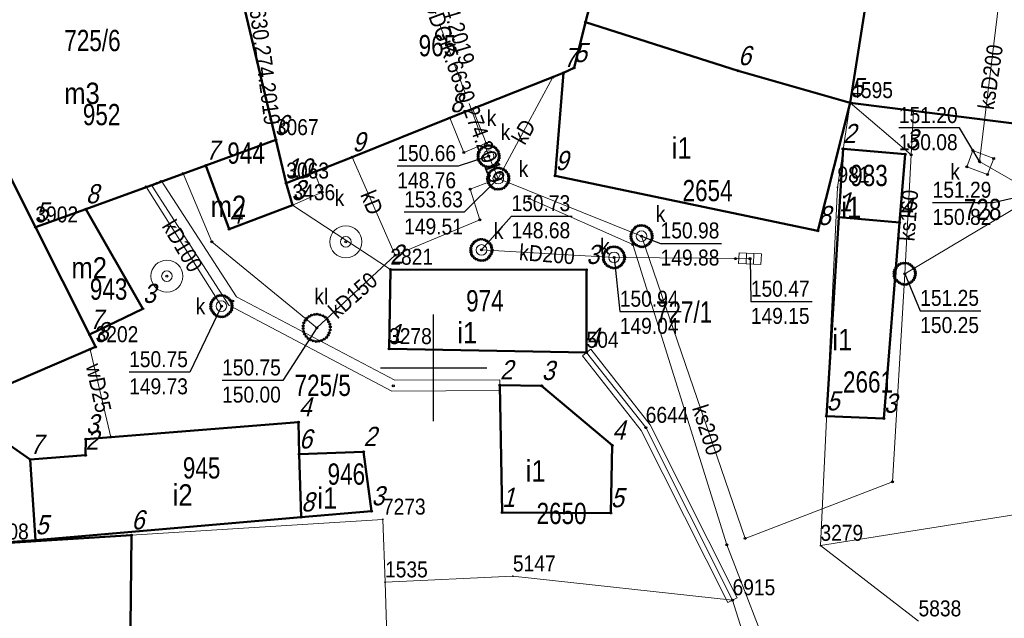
# Model space of a CAD drawing. Header units: metres. Extents: x 5551907 to 5556416, y 5709283 to 5712755.
# Tile 46 of 100: x 5554581 to 5554627, y 5710538 to 5710566. Entities that reach past the tile are written whole.
import ezdxf
from ezdxf.enums import TextEntityAlignment as Align

# ---------------------------------------------------------------- set-up
doc = ezdxf.new("R2010")
doc.units = ezdxf.units.M
doc.linetypes.add('1.5_0.5', pattern=[2, 1.5, -0.5])
doc.linetypes.add('219-500', pattern=[0])
doc.layers.get('0').update_dxf_attribs({"color": 2, "lineweight": 5})
doc.styles.get("Standard").update_dxf_attribs({"font": 'Working1250', "width": 0.75})
doc.linetypes.add('otdn_500', pattern='A,5,0,[21,ksztalty.shx,S=0.5,R=0,X=0,Y=0]', length=5)

# ---------------------------------------------------------------- blocks, each defined once
blk = doc.blocks.new('PUNKTBUD')
at = {"color": 0}
blk.add_circle((0, 0), 0.045, dxfattribs=at)
blk = doc.blocks.new('203')
at = {"linetype": 'Continuous', "lineweight": 0}
h = blk.add_hatch(color=0, dxfattribs=at)
edge = h.paths.add_edge_path()
edge.add_arc((0, 0), 0.045, 0, 360)
blk = doc.blocks.new('US05')
at = {"color": 0, "linetype": 'Continuous', "lineweight": 13}
for p, q in [((-0.525, -0.25), (-0.525, 0.25)), ((-0.525, 0.25), (-0.175, 0.25)), ((-0.175, -0.25), (-0.175, 0.25)), ((-0.175, 0.25), (0.175, 0.25)), ((0.175, -0.25), (0.175, 0.25)), ((0.175, 0.25), (0.525, 0.25)), ((0.525, -0.25), (0.525, 0.25)), ((-0.525, -0.25), (-0.175, -0.25)), ((-0.175, -0.25), (0.175, -0.25)), ((0.175, -0.25), (0.525, -0.25))]:
    blk.add_line(p, q, dxfattribs=at)
blk = doc.blocks.new('PW01')
at = {"linetype": 'Continuous', "lineweight": 13}
h = blk.add_hatch(color=0, dxfattribs=at)
edge = h.paths.add_edge_path()
edge.add_arc((0, 0), 0.045, 0, 360)
blk = doc.blocks.new('US22')
at = {"color": 0, "linetype": 'Continuous', "lineweight": 13}
blk.add_circle((0, 0), 0.25, dxfattribs=at)
blk = doc.blocks.new('US13')
at = {"color": 0, "linetype": 'Continuous', "lineweight": 13}
for radius in [0.75, 0.25]:
    blk.add_circle((0, 0), radius, dxfattribs=at)
blk = doc.blocks.new('PIKIETAW1891')
at = {"color": 0}
blk.add_circle((0, 0), 0.045, dxfattribs=at)
blk = doc.blocks.new('RAMKA500K')
at = {"color": 0}
for p, q in [((200, 47.5), (200, 52.5)), ((197.5, 50), (202.5, 50))]:
    blk.add_line(p, q, dxfattribs=at)

msp = doc.modelspace()

# ---------------------------------------------------------------- linework, layer by layer
at = {"layer": '218-kontur użytku gruntowego', "color": 3, "linetype": 'CONTINUOUS', "lineweight": 18, "flags": 128}
for points in [[(5554610.13, 5710577.71), (5554607.14, 5710566.24)], [(5554607.14, 5710566.24), (5554610.13, 5710577.71)], [(5554592.59, 5710560.71), (5554590.07, 5710571.3)], [(5554590.07, 5710571.3), (5554592.59, 5710560.71)], [(5554607.14, 5710566.24), (5554606.6, 5710564.09)], [(5554606.6, 5710564.09), (5554607.14, 5710566.24)], [(5554606.11, 5710563.86), (5554593.08, 5710558.67)], [(5554593.08, 5710558.67), (5554606.11, 5710563.86)], [(5554606.6, 5710564.09), (5554606.11, 5710563.86)], [(5554606.11, 5710563.86), (5554606.6, 5710564.09)], [(5554593.08, 5710558.67), (5554592.59, 5710560.71)], [(5554592.59, 5710560.71), (5554593.08, 5710558.67)]]:
    msp.add_lwpolyline(points, dxfattribs=at)
at = {"layer": '219-działka ewidencyjna', "color": 7, "linetype": '219-500', "lineweight": 18, "flags": 128}
for points in [[(5554621.39, 5710573.98), (5554619.58, 5710562.45)], [(5554590.07, 5710571.3), (5554592.59, 5710560.71)], [(5554577.48, 5710564.19), (5554581.29, 5710556.61)], [(5554619.58, 5710562.45), (5554618.98, 5710558.48)], [(5554592.59, 5710560.71), (5554581.29, 5710556.61)], [(5554592.59, 5710560.71), (5554593.08, 5710558.67)], [(5554593.08, 5710558.67), (5554593.37, 5710557.65)], [(5554618.98, 5710558.48), (5554618.18, 5710541.65)], [(5554593.37, 5710557.65), (5554597.97, 5710554.62)], [(5554581.29, 5710556.61), (5554584.12, 5710550.98)], [(5554597.97, 5710554.62), (5554597.91, 5710550.89)], [(5554584.12, 5710550.98), (5554575.14, 5710547.14)], [(5554597.91, 5710550.89), (5554607.19, 5710550.72)], [(5554607.19, 5710550.72), (5554609.97, 5710547.19)], [(5554609.97, 5710547.19), (5554614.05, 5710539.09)], [(5554631.91, 5710543.83), (5554618.18, 5710541.65)], [(5554597.62, 5710542.88), (5554578.97, 5710541.71)], [(5554597.62, 5710542.88), (5554597.72, 5710539.93)], [(5554618.18, 5710541.65), (5554622.79, 5710538.1)], [(5554603.73, 5710540.21), (5554597.72, 5710539.93)], [(5554597.72, 5710539.93), (5554598.14, 5710526.69)], [(5554603.73, 5710540.21), (5554614.05, 5710539.09)], [(5554614.05, 5710539.09), (5554615.29, 5710535.16)]]:
    msp.add_lwpolyline(points, dxfattribs=at)
at = {"layer": '312-budynek ewidencyjny', "color": 7, "linetype": 'CONTINUOUS', "lineweight": 50, "flags": 128}
for points in [[(5554610.13, 5710577.71), (5554607.14, 5710566.24)], [(5554607.14, 5710566.24), (5554610.13, 5710577.71)], [(5554621.39, 5710573.98), (5554619.58, 5710562.45)], [(5554619.58, 5710562.45), (5554621.39, 5710573.98)], [(5554590.07, 5710571.3), (5554592.59, 5710560.71)], [(5554592.59, 5710560.71), (5554590.07, 5710571.3)], [(5554607.14, 5710566.24), (5554606.6, 5710564.09)], [(5554606.6, 5710564.09), (5554607.14, 5710566.24)], [(5554607.14, 5710566.24), (5554614.31, 5710563.95)], [(5554614.31, 5710563.95), (5554607.14, 5710566.24)], [(5554581.29, 5710556.61), (5554577.48, 5710564.19)], [(5554577.48, 5710564.19), (5554581.29, 5710556.61)], [(5554606.11, 5710563.86), (5554600.77, 5710561.74)], [(5554605.72, 5710559.02), (5554606.11, 5710563.86)], [(5554606.6, 5710564.09), (5554606.11, 5710563.86)], [(5554606.11, 5710563.86), (5554606.6, 5710564.09)], [(5554614.31, 5710563.95), (5554619.58, 5710562.45)], [(5554619.58, 5710562.45), (5554614.31, 5710563.95)], [(5554619.58, 5710562.45), (5554618.06, 5710556.44)], [(5554628.77, 5710561.3), (5554619.58, 5710562.45)], [(5554600.77, 5710561.74), (5554596.18, 5710559.9)], [(5554592.59, 5710560.71), (5554589.3, 5710559.51)], [(5554589.3, 5710559.51), (5554592.59, 5710560.71)], [(5554592.59, 5710560.71), (5554593.08, 5710558.67)], [(5554593.08, 5710558.67), (5554592.59, 5710560.71)], [(5554619.05, 5710557.08), (5554619.24, 5710560.29)], [(5554619.24, 5710560.29), (5554622.16, 5710560.04)], [(5554596.18, 5710559.9), (5554593.08, 5710558.67)], [(5554622.16, 5710560.04), (5554621.9, 5710556.83)], [(5554589.3, 5710559.51), (5554583.66, 5710557.46)], [(5554590.4, 5710556.51), (5554589.3, 5710559.51)], [(5554618.06, 5710556.44), (5554605.72, 5710559.02)], [(5554593.08, 5710558.67), (5554593.37, 5710557.65)], [(5554583.66, 5710557.46), (5554581.29, 5710556.61)], [(5554581.29, 5710556.61), (5554583.66, 5710557.46)], [(5554583.66, 5710557.46), (5554586.34, 5710552.78)], [(5554593.37, 5710557.65), (5554590.4, 5710556.51)], [(5554618.47, 5710547.73), (5554619.05, 5710557.08)], [(5554619.05, 5710557.08), (5554621.9, 5710556.83)], [(5554621.9, 5710556.83), (5554619.05, 5710557.08)], [(5554583.84, 5710551.56), (5554581.29, 5710556.61)], [(5554581.29, 5710556.61), (5554583.84, 5710551.56)], [(5554621.9, 5710556.83), (5554621.16, 5710547.62)], [(5554597.91, 5710550.89), (5554597.97, 5710554.62)], [(5554597.97, 5710554.62), (5554607.18, 5710554.61)], [(5554607.18, 5710554.61), (5554607.19, 5710550.72)], [(5554586.34, 5710552.78), (5554583.84, 5710551.56)], [(5554583.84, 5710551.56), (5554584.12, 5710550.98)], [(5554584.12, 5710550.98), (5554577.52, 5710548.16)], [(5554607.19, 5710550.72), (5554597.91, 5710550.89)], [(5554603.22, 5710543.2), (5554603.12, 5710549.19)], [(5554603.12, 5710549.19), (5554605.08, 5710549.16)], [(5554605.08, 5710549.16), (5554608.4, 5710546.36)], [(5554577.52, 5710548.16), (5554581.04, 5710545.69)], [(5554621.16, 5710547.62), (5554618.47, 5710547.73)], [(5554583.66, 5710546.65), (5554593.66, 5710547.45)], [(5554593.66, 5710547.45), (5554593.68, 5710545.94)], [(5554583.65, 5710545.89), (5554583.66, 5710546.65)], [(5554608.4, 5710546.36), (5554608.33, 5710543.18)], [(5554581.04, 5710545.69), (5554583.65, 5710545.89)], [(5554593.68, 5710545.94), (5554596.71, 5710546.06)], [(5554593.68, 5710545.94), (5554593.78, 5710542.98)], [(5554593.78, 5710542.98), (5554593.68, 5710545.94)], [(5554596.71, 5710546.06), (5554597.08, 5710543.27)], [(5554581.04, 5710545.69), (5554581.29, 5710541.91)], [(5554581.29, 5710541.91), (5554581.04, 5710545.69)], [(5554597.08, 5710543.27), (5554593.78, 5710542.98)], [(5554608.33, 5710543.18), (5554603.22, 5710543.2)], [(5554593.78, 5710542.98), (5554581.29, 5710541.91)], [(5554579.82, 5710541.76), (5554585.8, 5710542.14)], [(5554585.8, 5710542.14), (5554585.63, 5710526.47)], [(5554581.29, 5710541.91), (5554579.82, 5710541.79)]]:
    msp.add_lwpolyline(points, dxfattribs=at)
at = {"layer": '320-blok - kondygnacja nadziemna', "color": 7, "linetype": 'CONTINUOUS', "lineweight": 18, "flags": 128}
for points in [[(5554575.14, 5710547.14), (5554578.97, 5710541.71), (5554579.82, 5710541.79), (5554581.29, 5710541.91), (5554581.04, 5710545.69), (5554577.52, 5710548.16)], [(5554593.68, 5710545.94), (5554596.71, 5710546.06), (5554597.08, 5710543.27), (5554593.78, 5710542.98)]]:
    msp.add_lwpolyline(points, close=True, dxfattribs=at)
at = {"layer": 'osadnik  szambo', "color": 34, "linetype": 'CONTINUOUS', "lineweight": 18, "flags": 128}
msp.add_lwpolyline([(5554594.74, 5710551.29), (5554594.61, 5710551.25), (5554594.48, 5710551.24), (5554594.35, 5710551.27), (5554594.22, 5710551.31), (5554594.11, 5710551.38), (5554594.02, 5710551.48), (5554593.94, 5710551.59), (5554593.89, 5710551.71), (5554593.87, 5710551.85), (5554593.87, 5710551.98), (5554593.91, 5710552.11), (5554593.97, 5710552.23), (5554594.05, 5710552.33), (5554594.15, 5710552.41), (5554594.27, 5710552.48), (5554594.4, 5710552.51), (5554594.53, 5710552.52), (5554594.66, 5710552.49), (5554594.79, 5710552.45), (5554594.91, 5710552.38), (5554595, 5710552.28), (5554595.07, 5710552.17), (5554595.12, 5710552.05), (5554595.15, 5710551.92), (5554595.14, 5710551.78), (5554595.1, 5710551.65), (5554595.05, 5710551.53), (5554594.97, 5710551.43), (5554594.86, 5710551.35)], close=True, dxfattribs=at)
at = {"layer": 'przewód kanalizacyjny', "color": 34, "linetype": 'CONTINUOUS', "lineweight": 18, "flags": 128}
for points in [[(5554627.32, 5710573.34), (5554625.65, 5710559.7), (5554628.38, 5710558.13), (5554622.14, 5710554.42)], [(5554603.04, 5710558.89), (5554605.6, 5710563.66)], [(5554622.44, 5710560.01), (5554619.58, 5710562.45)], [(5554622.44, 5710560.01), (5554622.56, 5710562.08)], [(5554598.2, 5710555.29), (5554596.18, 5710559.9)], [(5554602.59, 5710559.95), (5554603.04, 5710558.89), (5554609.77, 5710556.19), (5554614.64, 5710541.99), (5554621.57, 5710544.65), (5554622.14, 5710554.42)], [(5554622.14, 5710554.42), (5554622.44, 5710560.01)], [(5554588.23, 5710559.13), (5554589.58, 5710555.92), (5554594.51, 5710551.88), (5554598.2, 5710555.29), (5554602.18, 5710556.96), (5554601.72, 5710558.39), (5554603.04, 5710558.89)], [(5554590.03, 5710552.9), (5554586.49, 5710558.5)], [(5554604.5, 5710557.96), (5554609.36, 5710555.79), (5554613.78, 5710541.69), (5554616.09, 5710535.74), (5554617.06, 5710531.26), (5554617.73, 5710508.1), (5554619.33, 5710504.63)], [(5554602.25, 5710555.54), (5554608.48, 5710555.19), (5554614.87, 5710555.13)]]:
    msp.add_lwpolyline(points, dxfattribs=at)
at = {"layer": 'przewód kanalizacyjny - ob. projektowany', "color": 34, "linetype": '1.5_0.5', "lineweight": 18, "flags": 128}
msp.add_lwpolyline([(5554555.83, 5710563.62), (5554594.91, 5710580.59), (5554602.59, 5710559.95)], dxfattribs=at)
at = {"layer": 'przewód wodociągowy', "color": 5, "linetype": 'CONTINUOUS', "lineweight": 18, "flags": 128}
msp.add_lwpolyline([(5554583.86, 5710550.87), (5554584.84, 5710546.75)], dxfattribs=at)
at = {"layer": 'rzedna-Atr2', "color": 7, "flags": 128}
for points in [[(5554625.69, 5710559.65), (5554624.71, 5710561.27), (5554621.867, 5710561.27)], [(5554602.59, 5710559.95), (5554601.15, 5710559.48), (5554598.296, 5710559.48)], [(5554603.04, 5710558.89), (5554601.44, 5710557.31), (5554598.618, 5710557.31)], [(5554628.29, 5710558.2), (5554626.3, 5710557.76), (5554623.452, 5710557.76)], [(5554602.25, 5710555.54), (5554603.66, 5710557.13), (5554606.514, 5710557.13)], [(5554609.77, 5710556.19), (5554610.67, 5710555.85), (5554613.524, 5710555.85)], [(5554608.48, 5710555.19), (5554608.75, 5710552.64), (5554611.63, 5710552.64)], [(5554614.87, 5710555.13), (5554614.91, 5710553.11), (5554617.796, 5710553.11)], [(5554622.14, 5710554.42), (5554622.87, 5710552.68), (5554625.718, 5710552.68)], [(5554590.03, 5710552.9), (5554588.55, 5710549.8), (5554585.696, 5710549.8)], [(5554594.51, 5710551.88), (5554592.91, 5710549.41), (5554590.062, 5710549.41)]]:
    msp.add_lwpolyline(points, dxfattribs=at)
at = {"layer": 'studnia kanalizacyjna', "color": 34, "linetype": 'CONTINUOUS', "lineweight": 18, "flags": 128}
for points in [[(5554603.09, 5710559.96), (5554603.08, 5710559.86), (5554603.05, 5710559.76), (5554602.99, 5710559.67), (5554602.92, 5710559.59), (5554602.85, 5710559.52), (5554602.75, 5710559.47), (5554602.65, 5710559.45), (5554602.55, 5710559.45), (5554602.45, 5710559.46), (5554602.35, 5710559.51), (5554602.26, 5710559.57), (5554602.19, 5710559.65), (5554602.13, 5710559.74), (5554602.1, 5710559.84), (5554602.09, 5710559.94), (5554602.09, 5710560.04), (5554602.12, 5710560.14), (5554602.18, 5710560.23), (5554602.25, 5710560.31), (5554602.33, 5710560.37), (5554602.43, 5710560.42), (5554602.52, 5710560.45), (5554602.62, 5710560.45), (5554602.73, 5710560.43), (5554602.83, 5710560.38), (5554602.91, 5710560.33), (5554602.98, 5710560.25), (5554603.04, 5710560.16), (5554603.07, 5710560.06)], [(5554602.8, 5710558.45), (5554602.72, 5710558.51), (5554602.65, 5710558.59), (5554602.59, 5710558.68), (5554602.55, 5710558.78), (5554602.54, 5710558.88), (5554602.55, 5710558.98), (5554602.58, 5710559.08), (5554602.63, 5710559.17), (5554602.7, 5710559.25), (5554602.78, 5710559.31), (5554602.88, 5710559.36), (5554602.98, 5710559.39), (5554603.08, 5710559.39), (5554603.18, 5710559.37), (5554603.28, 5710559.32), (5554603.36, 5710559.27), (5554603.43, 5710559.19), (5554603.5, 5710559.1), (5554603.53, 5710559), (5554603.54, 5710558.9), (5554603.53, 5710558.8), (5554603.5, 5710558.7), (5554603.45, 5710558.61), (5554603.38, 5710558.53), (5554603.3, 5710558.46), (5554603.2, 5710558.41), (5554603.1, 5710558.39), (5554603, 5710558.39), (5554602.9, 5710558.4)], [(5554610.27, 5710556.2), (5554610.27, 5710556.1), (5554610.24, 5710556), (5554610.18, 5710555.91), (5554610.11, 5710555.83), (5554610.03, 5710555.77), (5554609.94, 5710555.71), (5554609.84, 5710555.69), (5554609.74, 5710555.69), (5554609.64, 5710555.71), (5554609.53, 5710555.76), (5554609.45, 5710555.81), (5554609.38, 5710555.89), (5554609.32, 5710555.98), (5554609.29, 5710556.08), (5554609.27, 5710556.18), (5554609.28, 5710556.28), (5554609.31, 5710556.38), (5554609.37, 5710556.47), (5554609.44, 5710556.55), (5554609.51, 5710556.62), (5554609.61, 5710556.67), (5554609.71, 5710556.69), (5554609.81, 5710556.69), (5554609.91, 5710556.67), (5554610.01, 5710556.63), (5554610.1, 5710556.57), (5554610.17, 5710556.49), (5554610.23, 5710556.4), (5554610.26, 5710556.3)], [(5554602.75, 5710555.55), (5554602.74, 5710555.45), (5554602.71, 5710555.35), (5554602.65, 5710555.26), (5554602.59, 5710555.18), (5554602.51, 5710555.11), (5554602.41, 5710555.06), (5554602.31, 5710555.04), (5554602.21, 5710555.04), (5554602.11, 5710555.06), (5554602.01, 5710555.1), (5554601.93, 5710555.16), (5554601.85, 5710555.24), (5554601.79, 5710555.33), (5554601.76, 5710555.43), (5554601.75, 5710555.53), (5554601.75, 5710555.63), (5554601.78, 5710555.73), (5554601.84, 5710555.82), (5554601.91, 5710555.9), (5554601.99, 5710555.96), (5554602.09, 5710556.02), (5554602.19, 5710556.04), (5554602.29, 5710556.04), (5554602.39, 5710556.02), (5554602.49, 5710555.97), (5554602.57, 5710555.92), (5554602.64, 5710555.84), (5554602.7, 5710555.75), (5554602.73, 5710555.65)], [(5554608.8, 5710555.57), (5554608.87, 5710555.49), (5554608.93, 5710555.4), (5554608.96, 5710555.3), (5554608.98, 5710555.2), (5554608.97, 5710555.1), (5554608.94, 5710555), (5554608.88, 5710554.91), (5554608.82, 5710554.83), (5554608.74, 5710554.77), (5554608.64, 5710554.71), (5554608.54, 5710554.69), (5554608.44, 5710554.69), (5554608.34, 5710554.71), (5554608.24, 5710554.76), (5554608.16, 5710554.81), (5554608.08, 5710554.89), (5554608.02, 5710554.98), (5554607.99, 5710555.08), (5554607.98, 5710555.18), (5554607.98, 5710555.28), (5554608.01, 5710555.38), (5554608.07, 5710555.47), (5554608.14, 5710555.55), (5554608.22, 5710555.62), (5554608.32, 5710555.67), (5554608.42, 5710555.69), (5554608.52, 5710555.69), (5554608.62, 5710555.67), (5554608.72, 5710555.63)], [(5554622.64, 5710554.43), (5554622.63, 5710554.33), (5554622.6, 5710554.23), (5554622.55, 5710554.14), (5554622.48, 5710554.06), (5554622.4, 5710554), (5554622.3, 5710553.95), (5554622.2, 5710553.92), (5554622.1, 5710553.92), (5554622, 5710553.94), (5554621.9, 5710553.99), (5554621.82, 5710554.05), (5554621.75, 5710554.12), (5554621.68, 5710554.21), (5554621.65, 5710554.31), (5554621.64, 5710554.41), (5554621.65, 5710554.51), (5554621.68, 5710554.61), (5554621.73, 5710554.7), (5554621.8, 5710554.79), (5554621.88, 5710554.85), (5554621.98, 5710554.9), (5554622.08, 5710554.92), (5554622.18, 5710554.92), (5554622.28, 5710554.91), (5554622.38, 5710554.86), (5554622.46, 5710554.8), (5554622.53, 5710554.72), (5554622.6, 5710554.63), (5554622.63, 5710554.53)], [(5554590.53, 5710552.91), (5554590.52, 5710552.81), (5554590.5, 5710552.71), (5554590.44, 5710552.62), (5554590.37, 5710552.54), (5554590.29, 5710552.47), (5554590.19, 5710552.42), (5554590.09, 5710552.4), (5554589.99, 5710552.4), (5554589.89, 5710552.42), (5554589.79, 5710552.46), (5554589.71, 5710552.52), (5554589.64, 5710552.6), (5554589.58, 5710552.69), (5554589.54, 5710552.79), (5554589.53, 5710552.89), (5554589.54, 5710552.99), (5554589.57, 5710553.09), (5554589.63, 5710553.18), (5554589.69, 5710553.26), (5554589.77, 5710553.32), (5554589.87, 5710553.38), (5554589.97, 5710553.4), (5554590.07, 5710553.4), (5554590.17, 5710553.38), (5554590.27, 5710553.33), (5554590.35, 5710553.28), (5554590.43, 5710553.2), (5554590.49, 5710553.11), (5554590.52, 5710553.01)]]:
    msp.add_lwpolyline(points, close=True, dxfattribs=at)
at = {"layer": 'właz do komory lub kanału', "color": 7, "linetype": 'CONTINUOUS', "lineweight": 18, "flags": 128}
for points in [[(5554600.77, 5710561.74), (5554601.84, 5710562.16), (5554602.48, 5710560.55), (5554601.42, 5710560.12)], [(5554625.34, 5710560.21), (5554626.32, 5710559.84), (5554626.03, 5710559.08), (5554625.06, 5710559.45)], [(5554593.37, 5710557.65), (5554593.08, 5710558.67), (5554594.41, 5710559.2), (5554594.77, 5710558.25)]]:
    msp.add_lwpolyline(points, close=True, dxfattribs=at)
at = {"layer": 'ściana oporowa (linia)', "color": 0, "lineweight": 18}
for p, q in [((5554587.2, 5710558.805), (5554586.99, 5710558.67)), ((5554587.2, 5710558.805), (5554590.74, 5710553.337)), ((5554590.74, 5710553.337), (5554598.173, 5710549.418)), ((5554607.387, 5710550.875), (5554607.19, 5710550.72)), ((5554607.387, 5710550.875), (5554610.183, 5710547.326)), ((5554598.173, 5710549.418), (5554603.118, 5710549.44)), ((5554603.118, 5710549.44), (5554603.12, 5710549.19)), ((5554610.183, 5710547.326), (5554614.273, 5710539.202)), ((5554614.273, 5710539.202), (5554614.05, 5710539.09))]:
    msp.add_line(p, q, dxfattribs=at)
at = {"layer": 'ściana oporowa (linia)', "color": 0, "linetype": 'otdn_500', "lineweight": 18}
for p, q in [((5554586.78, 5710558.535), (5554586.99, 5710558.67)), ((5554586.78, 5710558.535), (5554590.38, 5710552.943)), ((5554590.38, 5710552.943), (5554598.047, 5710548.902)), ((5554606.994, 5710550.565), (5554607.19, 5710550.72)), ((5554606.994, 5710550.565), (5554609.757, 5710547.054)), ((5554603.122, 5710548.94), (5554603.12, 5710549.19)), ((5554598.047, 5710548.902), (5554603.122, 5710548.94)), ((5554609.757, 5710547.054), (5554613.827, 5710538.978)), ((5554613.827, 5710538.978), (5554614.05, 5710539.09))]:
    msp.add_line(p, q, dxfattribs=at)

# ---------------------------------------------------------------- block references
at = {"layer": '203-punkt graniczny', "color": 7, "linetype": 'CONTINUOUS', "lineweight": 18}
for p in [(5554619.58, 5710562.45), (5554592.59, 5710560.71), (5554593.08, 5710558.67), (5554618.98, 5710558.48), (5554593.37, 5710557.65), (5554581.29, 5710556.61), (5554597.97, 5710554.62), (5554584.12, 5710550.98), (5554597.91, 5710550.89), (5554607.19, 5710550.72), (5554609.97, 5710547.19), (5554597.62, 5710542.88), (5554618.18, 5710541.65), (5554597.72, 5710539.93), (5554603.73, 5710540.21), (5554614.05, 5710539.09)]:
    msp.add_blockref('203', p, dxfattribs=at)
at = {"layer": 'kratka ściekowa', "color": 34, "linetype": 'CONTINUOUS', "lineweight": 18, "rotation": 358.122}
msp.add_blockref('US05', (5554614.87, 5710555.13), dxfattribs=at)
at = {"layer": 'Punkt budynku', "color": 5, "linetype": 'CONTINUOUS', "lineweight": 18}
for p in [(5554607.14, 5710566.24), (5554606.11, 5710563.86), (5554606.6, 5710564.09), (5554614.31, 5710563.95), (5554619.58, 5710562.45), (5554600.77, 5710561.74), (5554592.59, 5710560.71), (5554619.24, 5710560.29), (5554596.18, 5710559.9), (5554622.16, 5710560.04), (5554589.3, 5710559.51), (5554605.72, 5710559.02), (5554593.08, 5710558.67), (5554583.66, 5710557.46), (5554593.37, 5710557.65), (5554619.05, 5710557.08), (5554581.29, 5710556.61), (5554590.4, 5710556.51), (5554618.06, 5710556.44), (5554621.9, 5710556.83), (5554597.97, 5710554.62), (5554607.18, 5710554.61), (5554586.34, 5710552.78), (5554583.84, 5710551.56), (5554584.12, 5710550.98), (5554597.91, 5710550.89), (5554607.19, 5710550.72), (5554603.12, 5710549.19), (5554605.08, 5710549.16), (5554618.47, 5710547.73), (5554621.16, 5710547.62), (5554593.66, 5710547.45), (5554583.66, 5710546.65), (5554608.4, 5710546.36), (5554583.65, 5710545.89), (5554593.68, 5710545.94), (5554596.71, 5710546.06), (5554581.04, 5710545.69), (5554597.08, 5710543.27), (5554603.22, 5710543.2), (5554608.33, 5710543.18), (5554593.78, 5710542.98), (5554585.8, 5710542.14), (5554581.29, 5710541.91)]:
    msp.add_blockref('PUNKTBUD', p, dxfattribs=at)
at = {"layer": 'Punkt roboczy BDOT GESUT K1', "color": 6, "linetype": 'CONTINUOUS', "lineweight": 18}
for p in [(5554605.6, 5710563.66), (5554619.58, 5710562.45), (5554601.84, 5710562.16), (5554622.56, 5710562.08), (5554600.77, 5710561.74), (5554601.42, 5710560.12), (5554602.12, 5710560.14), (5554602.18, 5710560.23), (5554602.25, 5710560.31), (5554602.33, 5710560.37), (5554602.43, 5710560.42), (5554602.48, 5710560.55), (5554602.52, 5710560.45), (5554602.62, 5710560.45), (5554602.73, 5710560.43), (5554602.83, 5710560.38), (5554602.91, 5710560.33), (5554602.98, 5710560.25), (5554603.04, 5710560.16), (5554625.34, 5710560.21), (5554596.18, 5710559.9), (5554602.09, 5710560.04), (5554602.09, 5710559.94), (5554602.1, 5710559.84), (5554602.13, 5710559.74), (5554602.19, 5710559.65), (5554602.59, 5710559.95), (5554602.59, 5710559.95), (5554602.99, 5710559.67), (5554603.05, 5710559.76), (5554603.07, 5710560.06), (5554603.08, 5710559.86), (5554603.09, 5710559.96), (5554622.44, 5710560.01), (5554622.44, 5710560.01), (5554622.44, 5710560.01), (5554625.65, 5710559.7), (5554626.32, 5710559.84), (5554594.41, 5710559.2), (5554602.26, 5710559.57), (5554602.35, 5710559.51), (5554602.45, 5710559.46), (5554602.55, 5710559.45), (5554602.65, 5710559.45), (5554602.7, 5710559.25), (5554602.75, 5710559.47), (5554602.78, 5710559.31), (5554602.85, 5710559.52), (5554602.88, 5710559.36), (5554602.92, 5710559.59), (5554602.98, 5710559.39), (5554603.08, 5710559.39), (5554603.18, 5710559.37), (5554603.28, 5710559.32), (5554603.36, 5710559.27), (5554603.43, 5710559.19), (5554625.06, 5710559.45), (5554588.23, 5710559.13), (5554602.54, 5710558.88), (5554602.55, 5710558.98), (5554602.55, 5710558.78), (5554602.58, 5710559.08), (5554602.63, 5710559.17), (5554603.04, 5710558.89), (5554603.04, 5710558.89), (5554603.04, 5710558.89), (5554603.04, 5710558.89), (5554603.5, 5710559.1), (5554603.53, 5710559), (5554603.53, 5710558.8), (5554603.54, 5710558.9), (5554626.03, 5710559.08), (5554586.49, 5710558.5), (5554586.99, 5710558.67), (5554593.08, 5710558.67), (5554601.72, 5710558.39), (5554602.59, 5710558.68), (5554602.65, 5710558.59), (5554602.72, 5710558.51), (5554602.8, 5710558.45), (5554602.9, 5710558.4), (5554603, 5710558.39), (5554603.1, 5710558.39), (5554603.2, 5710558.41), (5554603.3, 5710558.46), (5554603.38, 5710558.53), (5554603.45, 5710558.61), (5554603.5, 5710558.7), (5554594.77, 5710558.25), (5554604.5, 5710557.96), (5554593.37, 5710557.65), (5554602.18, 5710556.96), (5554609.37, 5710556.47), (5554609.44, 5710556.55), (5554609.51, 5710556.62), (5554609.61, 5710556.67), (5554609.71, 5710556.69), (5554609.81, 5710556.69), (5554609.91, 5710556.67), (5554610.01, 5710556.63), (5554610.1, 5710556.57), (5554610.17, 5710556.49), (5554601.99, 5710555.96), (5554602.09, 5710556.02), (5554602.19, 5710556.04), (5554602.29, 5710556.04), (5554602.39, 5710556.02), (5554602.49, 5710555.97), (5554609.27, 5710556.18), (5554609.28, 5710556.28), (5554609.29, 5710556.08), (5554609.31, 5710556.38), (5554609.32, 5710555.98), (5554609.77, 5710556.19), (5554609.77, 5710556.19), (5554610.23, 5710556.4), (5554610.24, 5710556), (5554610.26, 5710556.3), (5554610.27, 5710556.2), (5554610.27, 5710556.1), (5554589.58, 5710555.92), (5554595.88, 5710555.92), (5554601.75, 5710555.63), (5554601.75, 5710555.53), (5554601.78, 5710555.73), (5554601.84, 5710555.82), (5554601.91, 5710555.9), (5554602.25, 5710555.54), (5554602.25, 5710555.54), (5554602.57, 5710555.92), (5554602.64, 5710555.84), (5554602.7, 5710555.75), (5554602.73, 5710555.65), (5554602.75, 5710555.55), (5554608.14, 5710555.55), (5554608.22, 5710555.62), (5554608.32, 5710555.67), (5554608.42, 5710555.69), (5554608.52, 5710555.69), (5554608.62, 5710555.67), (5554608.72, 5710555.63), (5554608.8, 5710555.57), (5554608.87, 5710555.49), (5554609.36, 5710555.79), (5554609.38, 5710555.89), (5554609.45, 5710555.81), (5554609.53, 5710555.76), (5554609.64, 5710555.71), (5554609.74, 5710555.69), (5554609.84, 5710555.69), (5554609.94, 5710555.71), (5554610.03, 5710555.77), (5554610.11, 5710555.83), (5554610.18, 5710555.91), (5554598.2, 5710555.29), (5554598.2, 5710555.29), (5554601.76, 5710555.43), (5554601.79, 5710555.33), (5554601.85, 5710555.24), (5554601.93, 5710555.16), (5554602.01, 5710555.1), (5554602.11, 5710555.06), (5554602.21, 5710555.04), (5554602.31, 5710555.04), (5554602.41, 5710555.06), (5554602.51, 5710555.11), (5554602.59, 5710555.18), (5554602.65, 5710555.26), (5554602.71, 5710555.35), (5554602.74, 5710555.45), (5554607.98, 5710555.28), (5554607.98, 5710555.18), (5554607.99, 5710555.08), (5554608.01, 5710555.38), (5554608.07, 5710555.47), (5554608.48, 5710555.19), (5554608.48, 5710555.19), (5554608.93, 5710555.4), (5554608.96, 5710555.3), (5554608.97, 5710555.1), (5554608.98, 5710555.2), (5554614.19, 5710555.13), (5554614.87, 5710555.13), (5554614.87, 5710555.13), (5554608.02, 5710554.98), (5554608.08, 5710554.89), (5554608.16, 5710554.81), (5554608.24, 5710554.76), (5554608.34, 5710554.71), (5554608.44, 5710554.69), (5554608.54, 5710554.69), (5554608.64, 5710554.71), (5554608.74, 5710554.77), (5554608.82, 5710554.83), (5554608.88, 5710554.91), (5554608.94, 5710555), (5554621.68, 5710554.61), (5554621.73, 5710554.7), (5554621.8, 5710554.79), (5554621.88, 5710554.85), (5554621.98, 5710554.9), (5554622.08, 5710554.92), (5554622.18, 5710554.92), (5554622.28, 5710554.91), (5554622.38, 5710554.86), (5554622.46, 5710554.8), (5554622.53, 5710554.72), (5554622.6, 5710554.63), (5554587.47, 5710554.31), (5554621.64, 5710554.41), (5554621.65, 5710554.51), (5554621.65, 5710554.31), (5554621.68, 5710554.21), (5554621.75, 5710554.12), (5554622.14, 5710554.42), (5554622.14, 5710554.42), (5554622.14, 5710554.42), (5554622.55, 5710554.14), (5554622.6, 5710554.23), (5554622.63, 5710554.53), (5554622.63, 5710554.33), (5554622.64, 5710554.43), (5554621.82, 5710554.05), (5554621.9, 5710553.99), (5554622, 5710553.94), (5554622.1, 5710553.92), (5554622.2, 5710553.92), (5554622.3, 5710553.95), (5554622.4, 5710554), (5554622.48, 5710554.06), (5554589.63, 5710553.18), (5554589.69, 5710553.26), (5554589.77, 5710553.32), (5554589.87, 5710553.38), (5554589.97, 5710553.4), (5554590.07, 5710553.4), (5554590.17, 5710553.38), (5554590.27, 5710553.33), (5554590.35, 5710553.28), (5554590.43, 5710553.2), (5554589.53, 5710552.89), (5554589.54, 5710552.99), (5554589.54, 5710552.79), (5554589.57, 5710553.09), (5554590.03, 5710552.9), (5554590.03, 5710552.9), (5554590.49, 5710553.11), (5554590.5, 5710552.71), (5554590.52, 5710553.01), (5554590.52, 5710552.81), (5554590.53, 5710552.91), (5554590.56, 5710553.14), (5554589.58, 5710552.69), (5554589.64, 5710552.6), (5554589.71, 5710552.52), (5554589.79, 5710552.46), (5554589.89, 5710552.42), (5554589.99, 5710552.4), (5554590.09, 5710552.4), (5554590.19, 5710552.42), (5554590.29, 5710552.47), (5554590.37, 5710552.54), (5554590.44, 5710552.62), (5554594.05, 5710552.33), (5554594.15, 5710552.41), (5554594.27, 5710552.48), (5554594.4, 5710552.51), (5554594.53, 5710552.52), (5554594.66, 5710552.49), (5554594.79, 5710552.45), (5554594.91, 5710552.38), (5554595, 5710552.28), (5554593.87, 5710551.98), (5554593.87, 5710551.85), (5554593.91, 5710552.11), (5554593.97, 5710552.23), (5554594.51, 5710551.88), (5554595.07, 5710552.17), (5554595.12, 5710552.05), (5554595.15, 5710551.92), (5554593.89, 5710551.71), (5554593.94, 5710551.59), (5554594.02, 5710551.48), (5554594.11, 5710551.38), (5554594.86, 5710551.35), (5554594.97, 5710551.43), (5554595.05, 5710551.53), (5554595.1, 5710551.65), (5554595.14, 5710551.78), (5554583.86, 5710550.87), (5554594.22, 5710551.31), (5554594.35, 5710551.27), (5554594.48, 5710551.24), (5554594.61, 5710551.25), (5554594.74, 5710551.29), (5554607.19, 5710550.72), (5554598.11, 5710549.16), (5554603.12, 5710549.19), (5554609.97, 5710547.19), (5554584.84, 5710546.75), (5554621.57, 5710544.65), (5554613.78, 5710541.69), (5554614.64, 5710541.99), (5554614.05, 5710539.09)]:
    msp.add_blockref('PIKIETAW1891', p, dxfattribs=at)
at = {"layer": 'rzedna', "color": 34, "linetype": 'CONTINUOUS', "lineweight": 18}
for p in [(5554602.59, 5710559.95), (5554625.69, 5710559.65), (5554603.04, 5710558.89), (5554609.77, 5710556.19), (5554602.25, 5710555.54), (5554608.48, 5710555.19), (5554614.19, 5710555.13), (5554622.14, 5710554.42), (5554590.03, 5710552.9), (5554594.51, 5710551.88)]:
    msp.add_blockref('PW01', p, dxfattribs=at)
at = {"layer": 'rzedna', "color": 34, "linetype": 'CONTINUOUS', "lineweight": 18, "rotation": 358.122}
msp.add_blockref('PW01', (5554614.87, 5710555.13), dxfattribs=at)
at = {"layer": 'studnia zwykła', "color": 5, "linetype": 'CONTINUOUS', "lineweight": 18}
for p in [(5554595.88, 5710555.92), (5554587.47, 5710554.31)]:
    msp.add_blockref('US13', p, dxfattribs=at)
at = {"layer": 'Wstawianie ramki sekcyjnej z opisem', "color": 7, "linetype": 'CONTINUOUS', "lineweight": 13}
msp.add_blockref('RAMKA500K', (5554400, 5710500), dxfattribs=at)
msp.add_blockref('RAMKA500K', (5554400, 5710500), dxfattribs=at)
msp.add_blockref('RAMKA500K', (5554400, 5710500), dxfattribs=at)
msp.add_blockref('RAMKA500K', (5554400, 5710500), dxfattribs=at)
at = {"layer": 'właz do komory lub kanału - okrągły', "color": 7, "linetype": 'CONTINUOUS', "lineweight": 18}
for p in [(5554602.59, 5710559.95), (5554603.04, 5710558.89), (5554609.77, 5710556.19), (5554602.25, 5710555.54), (5554608.48, 5710555.19), (5554590.03, 5710552.9)]:
    msp.add_blockref('US22', p, dxfattribs=at)

# ---------------------------------------------------------------- texts
at = {"layer": '203-punkt graniczny-Atr103', "color": 7, "width": 0.9}
for s, p in [('4595', (5554619.58, 5710562.45)), ('4595', (5554619.58, 5710562.45)), ('3067', (5554592.59, 5710560.71)), ('3067', (5554592.59, 5710560.71)), ('3063', (5554593.08, 5710558.67)), ('3063', (5554593.08, 5710558.67)), ('981', (5554618.98, 5710558.48)), ('981', (5554618.98, 5710558.48)), ('3436', (5554593.37, 5710557.65)), ('3436', (5554593.37, 5710557.65)), ('3902', (5554581.29, 5710556.61)), ('3902', (5554581.29, 5710556.61)), ('2821', (5554597.97, 5710554.62)), ('2821', (5554597.97, 5710554.62)), ('3202', (5554584.12, 5710550.98)), ('3202', (5554584.12, 5710550.98)), ('3278', (5554597.91, 5710550.89)), ('3278', (5554597.91, 5710550.89)), ('504', (5554607.19, 5710550.72)), ('504', (5554607.19, 5710550.72)), ('6644', (5554609.97, 5710547.19)), ('6644', (5554609.97, 5710547.19)), ('7273', (5554597.62, 5710542.88)), ('7273', (5554597.62, 5710542.88)), ('5508', (5554578.97, 5710541.71)), ('5508', (5554578.97, 5710541.71)), ('3279', (5554618.18, 5710541.65)), ('3279', (5554618.18, 5710541.65)), ('5147', (5554603.73, 5710540.21)), ('5147', (5554603.73, 5710540.21)), ('1535', (5554597.72, 5710539.93)), ('1535', (5554597.72, 5710539.93)), ('6915', (5554614.05, 5710539.09)), ('6915', (5554614.05, 5710539.09)), ('5838', (5554622.79, 5710538.1)), ('5838', (5554622.79, 5710538.1))]:
    msp.add_text(s, height=0.75, dxfattribs=at).set_placement(p, align=Align.BOTTOM_LEFT)
at = {"layer": '211-numer działki ewidencyjnej', "color": 7, "linetype": 'CONTINUOUS', "lineweight": 18, "width": 0.79}
for s, p in [('725/6', (5554582.65, 5710564.88)), ('728', (5554624.92, 5710556.94)), ('727/1', (5554610.45, 5710552.12)), ('725/5', (5554593.47, 5710548.68))]:
    msp.add_text(s, height=1, dxfattribs=at).set_placement(p)
at = {"layer": '312-oznaczenie budynku ewidencyjnego', "color": 7, "linetype": 'CONTINUOUS', "lineweight": 18, "width": 0.79}
for s, p in [('965', (5554599.3, 5710565.64)), ('983', (5554619.58, 5710559.54)), ('2654', (5554611.7, 5710558.83)), ('974', (5554601.53, 5710553.65)), ('2661', (5554619.24, 5710549.84)), ('2650', (5554604.84, 5710543.66))]:
    msp.add_text(s, height=1, dxfattribs=at).set_placement(p, align=Align.TOP_LEFT)
for s, p in [('952', (5554583.52, 5710561.4)), ('944', (5554590.31, 5710559.59)), ('943', (5554583.85, 5710553.2)), ('945', (5554588.22, 5710544.8)), ('946', (5554595.02, 5710544.51))]:
    msp.add_text(s, height=1, dxfattribs=at).set_placement(p)
at = {"layer": '312-oznaczenie budynku ewidencyjnego-Atr117', "color": 7, "width": 0.9}
for s, p in [('m3', (5554583.48, 5710562.9)), ('i1', (5554611.66, 5710560.33)), ('m2', (5554590.36, 5710557.59)), ('i1', (5554619.63, 5710557.54)), ('m2', (5554583.82, 5710554.7)), ('i1', (5554601.58, 5710551.65)), ('i1', (5554619.21, 5710551.33)), ('i1', (5554604.8, 5710545.16)), ('i2', (5554588.21, 5710544.03)), ('i1', (5554595.01, 5710543.88))]:
    msp.add_text(s, height=1, dxfattribs=at).set_placement(p, align=Align.MIDDLE_CENTER)
at = {"layer": 'osadnik  szambo-Atr17', "color": 34, "width": 0.9}
msp.add_text('kl', height=0.75, dxfattribs=at).set_placement((5554594.4, 5710552.98))
at = {"layer": 'przewód kanalizacyjny - ob. projektowany-Atr1', "color": 34, "width": 0.9}
msp.add_text('proj. k DG.PODGiK.6630.274.2019', height=0.75, rotation=290.409, dxfattribs=at).set_placement((5554598.14, 5710571.91), align=Align.MIDDLE_LEFT)
at = {"layer": 'przewód kanalizacyjny-Atr1', "color": 34, "width": 0.9}
for s, rotation, p in [('ksD200', 81.716, (5554625.95, 5710562.15)), ('kD', 60.444, (5554603.96, 5710560.61)), ('kD', 292.287, (5554596.89, 5710558.28)), ('ks160', 85.593, (5554622.22, 5710555.96)), ('kD100', 300.963, (5554587.53, 5710556.85)), ('kD200', 355.495, (5554604.03, 5710555.44)), ('kD150', 41.368, (5554595.23, 5710552.55)), ('ks200', 287.602, (5554612.5, 5710548.23))]:
    msp.add_text(s, height=0.75, rotation=rotation, dxfattribs=at).set_placement(p, align=Align.MIDDLE_LEFT)
at = {"layer": 'przewód wodociągowy - ob. projektowany-Atr1', "color": 5, "width": 0.9}
for rotation, p in [(286.511, (5554597.55, 5710577.94)), (277.394, (5554590.6, 5710575.55))]:
    msp.add_text('proj. w DG.PODGiK.6630.274.2019', height=0.75, rotation=rotation, dxfattribs=at).set_placement(p, align=Align.MIDDLE_LEFT)
at = {"layer": 'przewód wodociągowy-Atr1', "color": 5, "width": 0.9}
msp.add_text('wD25', height=0.75, rotation=282.178, dxfattribs=at).set_placement((5554584.02, 5710550.18), align=Align.MIDDLE_LEFT)
at = {"layer": 'Punkt budynku-Atr104', "color": 5, "oblique": 15, "width": 0.9}
for s, p in [('5', (5554606.6, 5710564.09)), ('7', (5554606.11, 5710563.86)), ('6', (5554614.31, 5710563.95)), ('5', (5554619.58, 5710562.45)), ('8', (5554600.77, 5710561.74)), ('6', (5554592.59, 5710560.71)), ('9', (5554596.18, 5710559.9)), ('2', (5554619.24, 5710560.29)), ('3', (5554622.16, 5710560.04)), ('7', (5554589.3, 5710559.51)), ('9', (5554605.72, 5710559.02)), ('10', (5554593.08, 5710558.67)), ('3', (5554593.37, 5710557.65)), ('8', (5554583.66, 5710557.46)), ('1', (5554619.05, 5710557.08)), ('4', (5554621.9, 5710556.83)), ('5', (5554581.29, 5710556.61)), ('4', (5554590.4, 5710556.51)), ('8', (5554618.06, 5710556.44)), ('2', (5554597.97, 5710554.62)), ('3', (5554607.18, 5710554.61)), ('3', (5554586.34, 5710552.78)), ('7', (5554583.84, 5710551.56)), ('8', (5554584.12, 5710550.98)), ('1', (5554597.91, 5710550.89)), ('4', (5554607.19, 5710550.72)), ('2', (5554603.12, 5710549.19)), ('3', (5554605.08, 5710549.16)), ('4', (5554593.66, 5710547.45)), ('5', (5554618.47, 5710547.73)), ('3', (5554621.16, 5710547.62)), ('3', (5554583.66, 5710546.65)), ('2', (5554596.71, 5710546.06)), ('4', (5554608.4, 5710546.36)), ('7', (5554581.04, 5710545.69)), ('2', (5554583.65, 5710545.89)), ('6', (5554593.68, 5710545.94)), ('3', (5554597.08, 5710543.27)), ('8', (5554593.78, 5710542.98)), ('1', (5554603.22, 5710543.2)), ('5', (5554608.33, 5710543.18)), ('5', (5554581.29, 5710541.91)), ('6', (5554585.8, 5710542.14))]:
    msp.add_text(s, height=0.9, dxfattribs=at).set_placement(p, align=Align.BOTTOM_LEFT)
at = {"layer": 'rzedna-Atr2', "color": 34, "width": 0.9}
for s, p in [('151.20', (5554621.867, 5710561.277)), ('150.66', (5554598.296, 5710559.488)), ('151.29', (5554623.452, 5710557.768)), ('153.63', (5554598.618, 5710557.317)), ('150.73', (5554603.66, 5710557.138)), ('150.98', (5554610.67, 5710555.857)), ('150.47', (5554614.91, 5710553.118)), ('151.25', (5554622.87, 5710552.688)), ('150.94', (5554608.75, 5710552.647)), ('150.75', (5554585.696, 5710549.808)), ('150.75', (5554590.062, 5710549.418))]:
    msp.add_text(s, height=0.75, dxfattribs=at).set_placement(p, align=Align.BOTTOM_LEFT)
at = {"layer": 'rzedna-Atr3', "color": 34, "width": 0.9}
for s, p in [('150.08', (5554621.867, 5710560.002)), ('148.76', (5554598.296, 5710558.213)), ('150.82', (5554623.452, 5710556.492)), ('149.51', (5554598.618, 5710556.042)), ('148.68', (5554603.66, 5710555.862)), ('149.88', (5554610.67, 5710554.582)), ('149.15', (5554614.91, 5710551.843)), ('149.04', (5554608.75, 5710551.372)), ('150.25', (5554622.87, 5710551.412)), ('149.73', (5554585.696, 5710548.532)), ('150.00', (5554590.062, 5710548.143))]:
    msp.add_text(s, height=0.75, dxfattribs=at).set_placement(p, align=Align.BOTTOM_LEFT)
at = {"layer": 'właz do komory lub kanału - okrągły-Atr17', "color": 7, "width": 0.9}
for p in [(5554603.16, 5710560.7), (5554604, 5710558.97), (5554610.44, 5710556.86), (5554602.83, 5710556.06), (5554607.82, 5710555.33), (5554588.82, 5710552.52)]:
    msp.add_text('k', height=0.75, dxfattribs=at).set_placement(p)
at = {"layer": 'właz do komory lub kanału-Atr17', "color": 7, "width": 0.9}
for p in [(5554602.5, 5710561.36), (5554624.28, 5710558.84), (5554595.35, 5710557.61)]:
    msp.add_text('k', height=0.75, dxfattribs=at).set_placement(p)

doc.saveas('drawing.dxf')
